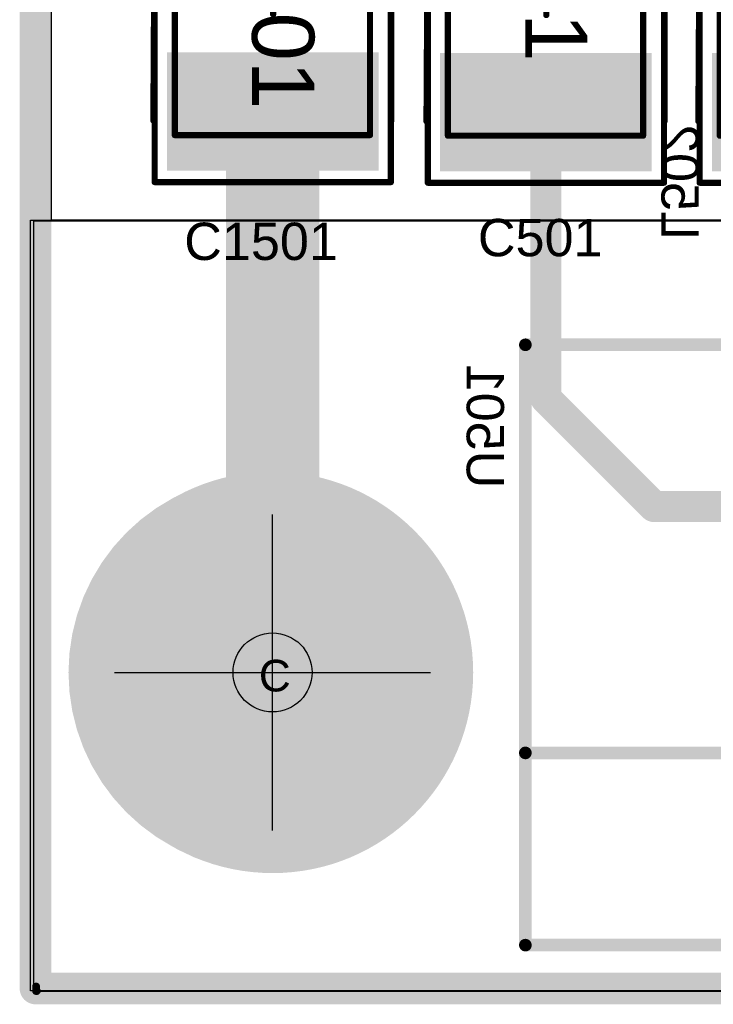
# Model space of a CAD drawing. Header units: inches. Extents: x -6 to 11.2, y -2.2 to 8.3.
# Tile 14 of 256: x -0.01 to 0.429, y -0.01 to 0.613. Entities that reach past the tile are written whole.
import ezdxf

# ---------------------------------------------------------------- set-up
doc = ezdxf.new("R2010")
doc.units = ezdxf.units.IN
doc.header["$MEASUREMENT"] = 0
for name, color, linetype in [('Board Layer Stack Bottom Overlay', 54, 'Continuous'), ('Board Layer Stack Bottom Solder', 6, 'Continuous'), ('Board Outline', 76, 'Continuous'), ('Dimension', 6, 'Continuous'), ('Drill Drawing', 1, 'Continuous'), ('Layer  6- Inner', 156, 'Continuous'), ('Layer 1- Top', 1, 'Continuous'), ('Layer 2- GND', 16, 'Continuous'), ('Layer 3- Inner', 16, 'Continuous'), ('Layer 4- Inner', 76, 'Continuous'), ('Layer 5- Inner', 90, 'Continuous'), ('Layer 7- PWR', 76, 'Continuous'), ('Layer 8- Bottom', 5, 'Continuous'), ('Multi-Layer', 9, 'Continuous'), ('Pad Holes', 156, 'Continuous'), ('Top Courtyard -Top15)-Courtyard -Bot16)', 56, 'Continuous'), ('Top Overlay', 2, 'Continuous'), ('Top Paste', 8, 'Continuous'), ('Top Solder', 216, 'Continuous')]:
    doc.layers.add(name, color=color, linetype=linetype)
doc.styles.add('Arial', font='txt', dxfattribs={"height": 0.2})

# ---------------------------------------------------------------- blocks, each defined once
blk = doc.blocks.new('CAP_1812_NP_114')
at = {"layer": 'Layer 1- Top'}
for points in [[(-0.11627, -0.06471), (-0.11627, 0.06521), (-0.0454, 0.06521), (-0.0454, -0.06471)], [(0.0454, -0.06521), (0.0454, 0.06471), (0.11627, 0.06471), (0.11627, -0.06521)]]:
    blk.add_hatch(color=7, dxfattribs=at).paths.add_polyline_path(points)
at = {"layer": 'Top Paste'}
for points in [[(-0.11627, -0.06471), (-0.11627, 0.06521), (-0.0454, 0.06521), (-0.0454, -0.06471)], [(0.0454, -0.06521), (0.0454, 0.06471), (0.11627, 0.06471), (0.11627, -0.06521)]]:
    blk.add_hatch(color=8, dxfattribs=at).paths.add_polyline_path(points)
at = {"layer": 'Top Solder'}
for points in [[(-0.11824, -0.06668), (-0.11824, 0.06718), (-0.04343, 0.06718), (-0.04343, -0.06668)], [(0.04343, -0.06718), (0.04343, 0.06668), (0.11824, 0.06668), (0.11824, -0.06718)]]:
    blk.add_hatch(color=216, dxfattribs=at).paths.add_polyline_path(points)
at = {"layer": 'Dimension'}
for points in [[(-0.08975, -0.06225, 0.00394, 0.00394, 0), (-0.08975, 0.06125, 0.00394, 0.00394, 0)], [(0.09575, 0.06125, 0.00394, 0.00394, 0), (-0.08975, 0.06125, 0.00394, 0.00394, 0)], [(0.09575, -0.06225, 0.00394, 0.00394, 0), (0.09575, 0.06125, 0.00394, 0.00394, 0)], [(0.09575, -0.06225, 0.00394, 0.00394, 0), (-0.08975, -0.06225, 0.00394, 0.00394, 0)]]:
    blk.add_lwpolyline(points, format="xyseb", dxfattribs=at)
for points in [[(-0.09073, 0.06125, 0.00197, 0.00197, 1), (-0.08876, 0.06125, 0.00197, 0.00197, 1)], [(-0.09073, 0.06125, 0.00197, 0.00197, 1), (-0.08876, 0.06125, 0.00197, 0.00197, 1)], [(0.09477, 0.06125, 0.00197, 0.00197, 1), (0.09674, 0.06125, 0.00197, 0.00197, 1)], [(0.09477, 0.06125, 0.00197, 0.00197, 1), (0.09674, 0.06125, 0.00197, 0.00197, 1)], [(-0.09073, -0.06225, 0.00197, 0.00197, 1), (-0.08876, -0.06225, 0.00197, 0.00197, 1)], [(-0.09073, -0.06225, 0.00197, 0.00197, 1), (-0.08876, -0.06225, 0.00197, 0.00197, 1)], [(0.09477, -0.06225, 0.00197, 0.00197, 1), (0.09674, -0.06225, 0.00197, 0.00197, 1)], [(0.09477, -0.06225, 0.00197, 0.00197, 1), (0.09674, -0.06225, 0.00197, 0.00197, 1)]]:
    blk.add_lwpolyline(points, format="xyseb", close=True, dxfattribs=at)
at = {"layer": 'Top Courtyard -Top15)-Courtyard -Bot16)'}
for points in [[(0.1255, 0.0745, 0.00394, 0.00394, 0), (-0.1255, 0.0745, 0.00394, 0.00394, 0)], [(-0.125, -0.075, 0.00394, 0.00394, 0), (-0.125, 0.0745, 0.00394, 0.00394, 0)], [(0.1255, -0.075, 0.00394, 0.00394, 0), (0.1255, 0.0745, 0.00394, 0.00394, 0)], [(-0.00025, -0.01944, 0.00394, 0.00394, 0), (-0.00025, 0.01993, 0.00394, 0.00394, 0)], [(0.01937, 0, 0.00394, 0.00394, 0), (-0.02, 0, 0.00394, 0.00394, 0)], [(0.125, -0.075, 0.00394, 0.00394, 0), (-0.125, -0.075, 0.00394, 0.00394, 0)]]:
    blk.add_lwpolyline(points, format="xyseb", dxfattribs=at)
for points in [[(-0.12648, 0.0745, 0.00197, 0.00197, 1), (-0.12452, 0.0745, 0.00197, 0.00197, 1)], [(-0.12598, 0.0745, 0.00197, 0.00197, 1), (-0.12402, 0.0745, 0.00197, 0.00197, 1)], [(0.12452, 0.0745, 0.00197, 0.00197, 1), (0.12648, 0.0745, 0.00197, 0.00197, 1)], [(0.12452, 0.0745, 0.00197, 0.00197, 1), (0.12648, 0.0745, 0.00197, 0.00197, 1)], [(-0.00123, 0.01993, 0.00197, 0.00197, 1), (0.00074, 0.01993, 0.00197, 0.00197, 1)], [(-0.02098, 0, 0.00197, 0.00197, 1), (-0.01902, 0, 0.00197, 0.00197, 1)], [(0.01839, 0, 0.00197, 0.00197, 1), (0.02035, 0, 0.00197, 0.00197, 1)], [(-0.00123, -0.01944, 0.00197, 0.00197, 1), (0.00074, -0.01944, 0.00197, 0.00197, 1)], [(-0.12598, -0.075, 0.00197, 0.00197, 1), (-0.12402, -0.075, 0.00197, 0.00197, 1)], [(-0.12598, -0.075, 0.00197, 0.00197, 1), (-0.12402, -0.075, 0.00197, 0.00197, 1)], [(0.12402, -0.075, 0.00197, 0.00197, 1), (0.12598, -0.075, 0.00197, 0.00197, 1)], [(0.12452, -0.075, 0.00197, 0.00197, 1), (0.12648, -0.075, 0.00197, 0.00197, 1)]]:
    blk.add_lwpolyline(points, format="xyseb", close=True, dxfattribs=at)
at = {"layer": 'Top Overlay'}
for points in [[(0.08661, 0.0748, 0.00394, 0.00394, 0), (-0.08268, 0.0748, 0.00394, 0.00394, 0)], [(0.08661, -0.07579, 0.00394, 0.00394, 0), (-0.08169, -0.0748, 0.00394, 0.00394, 0)]]:
    blk.add_lwpolyline(points, format="xyseb", dxfattribs=at)
for points in [[(-0.08366, 0.0748, 0.00197, 0.00197, 1), (-0.08169, 0.0748, 0.00197, 0.00197, 1)], [(0.08563, 0.0748, 0.00197, 0.00197, 1), (0.0876, 0.0748, 0.00197, 0.00197, 1)], [(-0.08268, -0.0748, 0.00197, 0.00197, 1), (-0.08071, -0.0748, 0.00197, 0.00197, 1)], [(0.08563, -0.07579, 0.00197, 0.00197, 1), (0.0876, -0.07579, 0.00197, 0.00197, 1)]]:
    blk.add_lwpolyline(points, format="xyseb", close=True, dxfattribs=at)
at = {"layer": 'Dimension', "style": 'Arial'}
blk.add_text('C1501', height=0.03937, dxfattribs=at).set_placement((-0.08268, -0.01334))
blk = doc.blocks.new('CAP_1812_NP_132')
at = {"layer": 'Layer 1- Top'}
for points in [[(-0.11627, -0.06471), (-0.11627, 0.06521), (-0.0454, 0.06521), (-0.0454, -0.06471)], [(0.0454, -0.06521), (0.0454, 0.06471), (0.11627, 0.06471), (0.11627, -0.06521)]]:
    blk.add_hatch(color=7, dxfattribs=at).paths.add_polyline_path(points)
at = {"layer": 'Top Paste'}
for points in [[(-0.11627, -0.06471), (-0.11627, 0.06521), (-0.0454, 0.06521), (-0.0454, -0.06471)], [(0.0454, -0.06521), (0.0454, 0.06471), (0.11627, 0.06471), (0.11627, -0.06521)]]:
    blk.add_hatch(color=8, dxfattribs=at).paths.add_polyline_path(points)
at = {"layer": 'Top Solder'}
for points in [[(-0.11824, -0.06668), (-0.11824, 0.06718), (-0.04343, 0.06718), (-0.04343, -0.06668)], [(0.04343, -0.06718), (0.04343, 0.06668), (0.11824, 0.06668), (0.11824, -0.06718)]]:
    blk.add_hatch(color=216, dxfattribs=at).paths.add_polyline_path(points)
at = {"layer": 'Dimension'}
for points in [[(-0.08975, -0.06225, 0.00394, 0.00394, 0), (-0.08975, 0.06125, 0.00394, 0.00394, 0)], [(0.09575, 0.06125, 0.00394, 0.00394, 0), (-0.08975, 0.06125, 0.00394, 0.00394, 0)], [(0.09575, -0.06225, 0.00394, 0.00394, 0), (0.09575, 0.06125, 0.00394, 0.00394, 0)], [(0.09575, -0.06225, 0.00394, 0.00394, 0), (-0.08975, -0.06225, 0.00394, 0.00394, 0)]]:
    blk.add_lwpolyline(points, format="xyseb", dxfattribs=at)
for points in [[(-0.09073, 0.06125, 0.00197, 0.00197, 1), (-0.08876, 0.06125, 0.00197, 0.00197, 1)], [(-0.09073, 0.06125, 0.00197, 0.00197, 1), (-0.08876, 0.06125, 0.00197, 0.00197, 1)], [(0.09477, 0.06125, 0.00197, 0.00197, 1), (0.09674, 0.06125, 0.00197, 0.00197, 1)], [(0.09477, 0.06125, 0.00197, 0.00197, 1), (0.09674, 0.06125, 0.00197, 0.00197, 1)], [(-0.09073, -0.06225, 0.00197, 0.00197, 1), (-0.08876, -0.06225, 0.00197, 0.00197, 1)], [(-0.09073, -0.06225, 0.00197, 0.00197, 1), (-0.08876, -0.06225, 0.00197, 0.00197, 1)], [(0.09477, -0.06225, 0.00197, 0.00197, 1), (0.09674, -0.06225, 0.00197, 0.00197, 1)], [(0.09477, -0.06225, 0.00197, 0.00197, 1), (0.09674, -0.06225, 0.00197, 0.00197, 1)]]:
    blk.add_lwpolyline(points, format="xyseb", close=True, dxfattribs=at)
at = {"layer": 'Top Courtyard -Top15)-Courtyard -Bot16)'}
for points in [[(0.1255, 0.0745, 0.00394, 0.00394, 0), (-0.1255, 0.0745, 0.00394, 0.00394, 0)], [(-0.125, -0.075, 0.00394, 0.00394, 0), (-0.125, 0.0745, 0.00394, 0.00394, 0)], [(0.1255, -0.075, 0.00394, 0.00394, 0), (0.1255, 0.0745, 0.00394, 0.00394, 0)], [(-0.00025, -0.01944, 0.00394, 0.00394, 0), (-0.00025, 0.01993, 0.00394, 0.00394, 0)], [(0.01937, 0, 0.00394, 0.00394, 0), (-0.02, 0, 0.00394, 0.00394, 0)], [(0.125, -0.075, 0.00394, 0.00394, 0), (-0.125, -0.075, 0.00394, 0.00394, 0)]]:
    blk.add_lwpolyline(points, format="xyseb", dxfattribs=at)
for points in [[(-0.12648, 0.0745, 0.00197, 0.00197, 1), (-0.12452, 0.0745, 0.00197, 0.00197, 1)], [(-0.12598, 0.0745, 0.00197, 0.00197, 1), (-0.12402, 0.0745, 0.00197, 0.00197, 1)], [(0.12452, 0.0745, 0.00197, 0.00197, 1), (0.12648, 0.0745, 0.00197, 0.00197, 1)], [(0.12452, 0.0745, 0.00197, 0.00197, 1), (0.12648, 0.0745, 0.00197, 0.00197, 1)], [(-0.00123, 0.01993, 0.00197, 0.00197, 1), (0.00074, 0.01993, 0.00197, 0.00197, 1)], [(-0.02098, 0, 0.00197, 0.00197, 1), (-0.01902, 0, 0.00197, 0.00197, 1)], [(0.01839, 0, 0.00197, 0.00197, 1), (0.02035, 0, 0.00197, 0.00197, 1)], [(-0.00123, -0.01944, 0.00197, 0.00197, 1), (0.00074, -0.01944, 0.00197, 0.00197, 1)], [(-0.12598, -0.075, 0.00197, 0.00197, 1), (-0.12402, -0.075, 0.00197, 0.00197, 1)], [(-0.12598, -0.075, 0.00197, 0.00197, 1), (-0.12402, -0.075, 0.00197, 0.00197, 1)], [(0.12402, -0.075, 0.00197, 0.00197, 1), (0.12598, -0.075, 0.00197, 0.00197, 1)], [(0.12452, -0.075, 0.00197, 0.00197, 1), (0.12648, -0.075, 0.00197, 0.00197, 1)]]:
    blk.add_lwpolyline(points, format="xyseb", close=True, dxfattribs=at)
at = {"layer": 'Top Overlay'}
for points in [[(0.08661, 0.0748, 0.00394, 0.00394, 0), (-0.08268, 0.0748, 0.00394, 0.00394, 0)], [(0.08661, -0.07579, 0.00394, 0.00394, 0), (-0.08169, -0.0748, 0.00394, 0.00394, 0)]]:
    blk.add_lwpolyline(points, format="xyseb", dxfattribs=at)
for points in [[(-0.08366, 0.0748, 0.00197, 0.00197, 1), (-0.08169, 0.0748, 0.00197, 0.00197, 1)], [(0.08563, 0.0748, 0.00197, 0.00197, 1), (0.0876, 0.0748, 0.00197, 0.00197, 1)], [(-0.08268, -0.0748, 0.00197, 0.00197, 1), (-0.08071, -0.0748, 0.00197, 0.00197, 1)], [(0.08563, -0.07579, 0.00197, 0.00197, 1), (0.0876, -0.07579, 0.00197, 0.00197, 1)]]:
    blk.add_lwpolyline(points, format="xyseb", close=True, dxfattribs=at)
at = {"layer": 'Dimension', "style": 'Arial'}
blk.add_text('C509', height=0.03937, dxfattribs=at).set_placement((-0.08268, -0.01334))
blk = doc.blocks.new('CAP_1812_NP_140')
at = {"layer": 'Layer 1- Top'}
for points in [[(-0.11627, -0.06471), (-0.11627, 0.06521), (-0.0454, 0.06521), (-0.0454, -0.06471)], [(0.0454, -0.06521), (0.0454, 0.06471), (0.11627, 0.06471), (0.11627, -0.06521)]]:
    blk.add_hatch(color=7, dxfattribs=at).paths.add_polyline_path(points)
at = {"layer": 'Top Paste'}
for points in [[(-0.11627, -0.06471), (-0.11627, 0.06521), (-0.0454, 0.06521), (-0.0454, -0.06471)], [(0.0454, -0.06521), (0.0454, 0.06471), (0.11627, 0.06471), (0.11627, -0.06521)]]:
    blk.add_hatch(color=8, dxfattribs=at).paths.add_polyline_path(points)
at = {"layer": 'Top Solder'}
for points in [[(-0.11824, -0.06668), (-0.11824, 0.06718), (-0.04343, 0.06718), (-0.04343, -0.06668)], [(0.04343, -0.06718), (0.04343, 0.06668), (0.11824, 0.06668), (0.11824, -0.06718)]]:
    blk.add_hatch(color=216, dxfattribs=at).paths.add_polyline_path(points)
at = {"layer": 'Dimension'}
for points in [[(0.09575, 0.06125, 0.00394, 0.00394, 0), (-0.08975, 0.06125, 0.00394, 0.00394, 0)], [(-0.08975, -0.06225, 0.00394, 0.00394, 0), (-0.08975, 0.06125, 0.00394, 0.00394, 0)], [(0.09575, -0.06225, 0.00394, 0.00394, 0), (0.09575, 0.06125, 0.00394, 0.00394, 0)], [(0.09575, -0.06225, 0.00394, 0.00394, 0), (-0.08975, -0.06225, 0.00394, 0.00394, 0)]]:
    blk.add_lwpolyline(points, format="xyseb", dxfattribs=at)
for points in [[(-0.09073, 0.06125, 0.00197, 0.00197, 1), (-0.08876, 0.06125, 0.00197, 0.00197, 1)], [(-0.09073, 0.06125, 0.00197, 0.00197, 1), (-0.08876, 0.06125, 0.00197, 0.00197, 1)], [(0.09477, 0.06125, 0.00197, 0.00197, 1), (0.09674, 0.06125, 0.00197, 0.00197, 1)], [(0.09477, 0.06125, 0.00197, 0.00197, 1), (0.09674, 0.06125, 0.00197, 0.00197, 1)], [(-0.09073, -0.06225, 0.00197, 0.00197, 1), (-0.08876, -0.06225, 0.00197, 0.00197, 1)], [(-0.09073, -0.06225, 0.00197, 0.00197, 1), (-0.08876, -0.06225, 0.00197, 0.00197, 1)], [(0.09477, -0.06225, 0.00197, 0.00197, 1), (0.09674, -0.06225, 0.00197, 0.00197, 1)], [(0.09477, -0.06225, 0.00197, 0.00197, 1), (0.09674, -0.06225, 0.00197, 0.00197, 1)]]:
    blk.add_lwpolyline(points, format="xyseb", close=True, dxfattribs=at)
at = {"layer": 'Top Courtyard -Top15)-Courtyard -Bot16)'}
for points in [[(0.1255, 0.0745, 0.00394, 0.00394, 0), (-0.1255, 0.0745, 0.00394, 0.00394, 0)], [(-0.125, -0.075, 0.00394, 0.00394, 0), (-0.125, 0.0745, 0.00394, 0.00394, 0)], [(0.1255, -0.075, 0.00394, 0.00394, 0), (0.1255, 0.0745, 0.00394, 0.00394, 0)], [(-0.00025, -0.01944, 0.00394, 0.00394, 0), (-0.00025, 0.01993, 0.00394, 0.00394, 0)], [(0.01937, 0, 0.00394, 0.00394, 0), (-0.02, 0, 0.00394, 0.00394, 0)], [(0.125, -0.075, 0.00394, 0.00394, 0), (-0.125, -0.075, 0.00394, 0.00394, 0)]]:
    blk.add_lwpolyline(points, format="xyseb", dxfattribs=at)
for points in [[(-0.12648, 0.0745, 0.00197, 0.00197, 1), (-0.12452, 0.0745, 0.00197, 0.00197, 1)], [(-0.12598, 0.0745, 0.00197, 0.00197, 1), (-0.12402, 0.0745, 0.00197, 0.00197, 1)], [(0.12452, 0.0745, 0.00197, 0.00197, 1), (0.12648, 0.0745, 0.00197, 0.00197, 1)], [(0.12452, 0.0745, 0.00197, 0.00197, 1), (0.12648, 0.0745, 0.00197, 0.00197, 1)], [(-0.00123, 0.01993, 0.00197, 0.00197, 1), (0.00074, 0.01993, 0.00197, 0.00197, 1)], [(-0.02098, 0, 0.00197, 0.00197, 1), (-0.01902, 0, 0.00197, 0.00197, 1)], [(0.01839, 0, 0.00197, 0.00197, 1), (0.02035, 0, 0.00197, 0.00197, 1)], [(-0.00123, -0.01944, 0.00197, 0.00197, 1), (0.00074, -0.01944, 0.00197, 0.00197, 1)], [(-0.12598, -0.075, 0.00197, 0.00197, 1), (-0.12402, -0.075, 0.00197, 0.00197, 1)], [(-0.12598, -0.075, 0.00197, 0.00197, 1), (-0.12402, -0.075, 0.00197, 0.00197, 1)], [(0.12402, -0.075, 0.00197, 0.00197, 1), (0.12598, -0.075, 0.00197, 0.00197, 1)], [(0.12452, -0.075, 0.00197, 0.00197, 1), (0.12648, -0.075, 0.00197, 0.00197, 1)]]:
    blk.add_lwpolyline(points, format="xyseb", close=True, dxfattribs=at)
at = {"layer": 'Top Overlay'}
for points in [[(0.08661, 0.0748, 0.00394, 0.00394, 0), (-0.08268, 0.0748, 0.00394, 0.00394, 0)], [(0.08661, -0.07579, 0.00394, 0.00394, 0), (-0.08169, -0.0748, 0.00394, 0.00394, 0)]]:
    blk.add_lwpolyline(points, format="xyseb", dxfattribs=at)
for points in [[(-0.08366, 0.0748, 0.00197, 0.00197, 1), (-0.08169, 0.0748, 0.00197, 0.00197, 1)], [(0.08563, 0.0748, 0.00197, 0.00197, 1), (0.0876, 0.0748, 0.00197, 0.00197, 1)], [(-0.08268, -0.0748, 0.00197, 0.00197, 1), (-0.08071, -0.0748, 0.00197, 0.00197, 1)], [(0.08563, -0.07579, 0.00197, 0.00197, 1), (0.0876, -0.07579, 0.00197, 0.00197, 1)]]:
    blk.add_lwpolyline(points, format="xyseb", close=True, dxfattribs=at)
at = {"layer": 'Dimension', "style": 'Arial'}
blk.add_text('C501', height=0.03937, dxfattribs=at).set_placement((-0.08268, -0.01334))
blk = doc.blocks.new('AG5300_B_408')
at = {"layer": 'Board Layer Stack Bottom Overlay'}
for points in [[(-0.2, 0.10236, 0.008, 0.008, 0), (0.75886, 0.10236, 0.008, 0.008, 0)], [(-0.2, -0.27756, 0.008, 0.008, 0), (-0.2, 0.10236, 0.008, 0.008, 0)], [(-0.2, -0.15591, 0.008, 0.008, 0), (2.05, -0.15591, 0.008, 0.008, 0)], [(-0.2, -0.27756, 0.008, 0.008, 0), (2.05807, -0.27756, 0.008, 0.008, 0)]]:
    blk.add_lwpolyline(points, format="xyseb", dxfattribs=at)
for points in [[(-0.202, 0.10236, 0.004, 0.004, 1), (-0.198, 0.10236, 0.004, 0.004, 1)], [(-0.202, 0.10236, 0.004, 0.004, 1), (-0.198, 0.10236, 0.004, 0.004, 1)], [(-0.202, -0.15591, 0.004, 0.004, 1), (-0.198, -0.15591, 0.004, 0.004, 1)], [(-0.202, -0.27756, 0.004, 0.004, 1), (-0.198, -0.27756, 0.004, 0.004, 1)], [(-0.202, -0.27756, 0.004, 0.004, 1), (-0.198, -0.27756, 0.004, 0.004, 1)]]:
    blk.add_lwpolyline(points, format="xyseb", close=True, dxfattribs=at)
blk = doc.blocks.new('L13500PAD_594')
at = {"layer": 'Board Layer Stack Bottom Solder'}
h = blk.add_hatch(color=6, dxfattribs=at)
edge = h.paths.add_edge_path()
edge.add_arc((0, 0), 0.12697, 0, 360)
at = {"layer": 'Layer 1- Top'}
h = blk.add_hatch(color=7, dxfattribs=at)
edge = h.paths.add_edge_path()
edge.add_arc((0, 0), 0.125, 0, 360)
at = {"layer": 'Layer 2- GND'}
h = blk.add_hatch(color=7, dxfattribs=at)
edge = h.paths.add_edge_path()
edge.add_arc((0, 0), 0.0725, 0, 360)
at = {"layer": 'Layer 7- PWR'}
h = blk.add_hatch(color=7, dxfattribs=at)
edge = h.paths.add_edge_path()
edge.add_arc((0, 0), 0.0725, 0, 360)
at = {"layer": 'Layer 8- Bottom'}
h = blk.add_hatch(color=7, dxfattribs=at)
edge = h.paths.add_edge_path()
edge.add_arc((0, 0), 0.125, 0, 360)
at = {"layer": 'Multi-Layer'}
h = blk.add_hatch(color=9, dxfattribs=at)
edge = h.paths.add_edge_path()
edge.add_arc((0, 0), 0.125, 0, 360)
at = {"layer": 'Pad Holes'}
h = blk.add_hatch(color=7, dxfattribs=at)
edge = h.paths.add_edge_path()
edge.add_arc((0, 0), 0.0625, 0, 360)
at = {"layer": 'Top Solder'}
h = blk.add_hatch(color=216, dxfattribs=at)
edge = h.paths.add_edge_path()
edge.add_arc((0, 0), 0.12697, 0, 360)
at = {"layer": 'Dimension'}
for points in [[(0, -0.1), (0, 0.1)], [(-0.1, 0), (0.1, 0)]]:
    blk.add_lwpolyline(points, dxfattribs=at)
for points in [[(0, 0.1, 1), (0, 0.1, 1)], [(0, 0.025, 1), (0, 0.025, 1)], [(0, 0.025, 1), (0, 0.025, 1)], [(-0.1, 0, 1), (-0.1, 0, 1)], [(0.1, 0, 1), (0.1, 0, 1)], [(0, -0.025, 1), (0, -0.025, 1)], [(0, -0.025, 1), (0, -0.025, 1)], [(0, -0.1, 1), (0, -0.1, 1)]]:
    blk.add_lwpolyline(points, format="xyb", close=True, dxfattribs=at)
for points in [[(0, -0.025, -1), (0, 0.025)], [(0, 0.025, -1), (0, -0.025)]]:
    blk.add_lwpolyline(points, format="xyb", dxfattribs=at)

msp = doc.modelspace()

# ---------------------------------------------------------------- linework, layer by layer
at = {"layer": 'Board Outline'}
for points in [[(-0.00001, -0.00001, 0.015, 0.015, 0), (-0.00001, 2.74999, 0.015, 0.015, 0)], [(-0.00001, -0.00001, 0.015, 0.015, 0), (5.39999, -0.00001, 0.015, 0.015, 0)]]:
    msp.add_lwpolyline(points, format="xyseb", dxfattribs=at)
msp.add_lwpolyline([(-0.00376, -0.00001, 0.0075, 0.0075, 1), (0.00374, -0.00001, 0.0075, 0.0075, 1)], format="xyseb", close=True, dxfattribs=at)
msp.add_lwpolyline([(-0.00376, -0.00001, 0.0075, 0.0075, 1), (0.00374, -0.00001, 0.0075, 0.0075, 1)], format="xyseb", close=True, dxfattribs=at)
at = {"layer": 'Layer  6- Inner'}
for points in [[(0.00039, -0.00118, 0.005, 0.005, 0), (0.00039, 0.68189, 0.005, 0.005, 0)], [(0.00039, -0.00118, 0.005, 0.005, 0), (1.14134, -0.00118, 0.005, 0.005, 0)]]:
    msp.add_lwpolyline(points, format="xyseb", dxfattribs=at)
msp.add_lwpolyline([(-0.00086, -0.00118, 0.0025, 0.0025, 1), (0.00164, -0.00118, 0.0025, 0.0025, 1)], format="xyseb", close=True, dxfattribs=at)
msp.add_lwpolyline([(-0.00086, -0.00118, 0.0025, 0.0025, 1), (0.00164, -0.00118, 0.0025, 0.0025, 1)], format="xyseb", close=True, dxfattribs=at)
at = {"layer": 'Layer 1- Top'}
for points in [[(0.00039, -0.00118, 0.005, 0.005, 0), (0.00039, 0.68189, 0.005, 0.005, 0)], [(0.15015, 0.24267, 0.05906, 0.05906, 0), (0.15015, 0.55499, 0.05906, 0.05906, 0)], [(0.32298, 0.37347, 0.01969, 0.01969, 0), (0.32298, 0.5546, 0.01969, 0.01969, 0)], [(0.32298, 0.37347, 0.01969, 0.01969, 0), (0.39146, 0.305, 0.01969, 0.01969, 0)], [(0.39146, 0.305, 0.01969, 0.01969, 0), (0.51, 0.305, 0.01969, 0.01969, 0)], [(0.13189, 0.22441, 0.05906, 0.05906, 0), (0.15015, 0.24267, 0.05906, 0.05906, 0)], [(0.00039, -0.00118, 0.005, 0.005, 0), (1.14134, -0.00118, 0.005, 0.005, 0)]]:
    msp.add_lwpolyline(points, format="xyseb", dxfattribs=at)
for points in [[(0.13538, 0.55499, 0.02953, 0.02953, 1), (0.16491, 0.55499, 0.02953, 0.02953, 1)], [(0.31806, 0.5546, 0.00984, 0.00984, 1), (0.3279, 0.5546, 0.00984, 0.00984, 1)], [(0.31806, 0.37347, 0.00984, 0.00984, 1), (0.3279, 0.37347, 0.00984, 0.00984, 1)], [(0.31806, 0.37347, 0.00984, 0.00984, 1), (0.3279, 0.37347, 0.00984, 0.00984, 1)], [(0.38654, 0.305, 0.00984, 0.00984, 1), (0.39638, 0.305, 0.00984, 0.00984, 1)], [(0.38654, 0.305, 0.00984, 0.00984, 1), (0.39638, 0.305, 0.00984, 0.00984, 1)], [(0.13538, 0.24267, 0.02953, 0.02953, 1), (0.16491, 0.24267, 0.02953, 0.02953, 1)], [(0.13538, 0.24267, 0.02953, 0.02953, 1), (0.16491, 0.24267, 0.02953, 0.02953, 1)], [(0.11713, 0.22441, 0.02953, 0.02953, 1), (0.14665, 0.22441, 0.02953, 0.02953, 1)], [(-0.00086, -0.00118, 0.0025, 0.0025, 1), (0.00164, -0.00118, 0.0025, 0.0025, 1)], [(-0.00086, -0.00118, 0.0025, 0.0025, 1), (0.00164, -0.00118, 0.0025, 0.0025, 1)]]:
    msp.add_lwpolyline(points, format="xyseb", close=True, dxfattribs=at)
at = {"layer": 'Layer 2- GND'}
for p, q in [((0.01008, 0.48622), (0.01008, 1.81909)), ((-0.00315, -0.00157), (-0.00315, 0.48622)), ((-0.00315, 0.48622), (0.79882, 0.48622)), ((0.79882, 0.48622), (0.01008, 0.48622)), ((1.14213, -0.00157), (-0.00315, -0.00157))]:
    msp.add_line(p, q, dxfattribs=at)
for points in [[(-0.00001, -0.00001, 0.02, 0.02, 0), (-0.00001, 2.74999, 0.02, 0.02, 0)], [(-0.00001, -0.00001, 0.02, 0.02, 0), (5.39999, -0.00001, 0.02, 0.02, 0)]]:
    msp.add_lwpolyline(points, format="xyseb", dxfattribs=at)
for points in [[(0.2122, 0.2, 0.11811, 0.11811, 1), (0.07992, 0.2, 0.11811, 0.11811, 1)], [(0.05039, 0.2, 0.05906, 0.05906, 1), (0.10945, 0.2, 0.05906, 0.05906, 1)], [(0.18268, 0.2, 0.05906, 0.05906, 1), (0.24173, 0.2, 0.05906, 0.05906, 1)], [(-0.00501, -0.00001, 0.01, 0.01, 1), (0.00499, -0.00001, 0.01, 0.01, 1)], [(-0.00501, -0.00001, 0.01, 0.01, 1), (0.00499, -0.00001, 0.01, 0.01, 1)]]:
    msp.add_lwpolyline(points, format="xyseb", close=True, dxfattribs=at)
at = {"layer": 'Layer 3- Inner'}
for points in [[(0.00079, -0.00157, 0.005, 0.005, 0), (0.00079, 0.6815, 0.005, 0.005, 0)], [(0.00079, -0.00157, 0.005, 0.005, 0), (1.14173, -0.00157, 0.005, 0.005, 0)]]:
    msp.add_lwpolyline(points, format="xyseb", dxfattribs=at)
msp.add_lwpolyline([(-0.00046, -0.00157, 0.0025, 0.0025, 1), (0.00204, -0.00157, 0.0025, 0.0025, 1)], format="xyseb", close=True, dxfattribs=at)
msp.add_lwpolyline([(-0.00046, -0.00157, 0.0025, 0.0025, 1), (0.00204, -0.00157, 0.0025, 0.0025, 1)], format="xyseb", close=True, dxfattribs=at)
at = {"layer": 'Layer 4- Inner'}
for points in [[(0.00039, -0.00157, 0.005, 0.005, 0), (0.00039, 0.6815, 0.005, 0.005, 0)], [(0.00039, -0.00157, 0.005, 0.005, 0), (1.14134, -0.00157, 0.005, 0.005, 0)]]:
    msp.add_lwpolyline(points, format="xyseb", dxfattribs=at)
msp.add_lwpolyline([(-0.00086, -0.00157, 0.0025, 0.0025, 1), (0.00164, -0.00157, 0.0025, 0.0025, 1)], format="xyseb", close=True, dxfattribs=at)
msp.add_lwpolyline([(-0.00086, -0.00157, 0.0025, 0.0025, 1), (0.00164, -0.00157, 0.0025, 0.0025, 1)], format="xyseb", close=True, dxfattribs=at)
at = {"layer": 'Layer 5- Inner'}
for points in [[(0.00039, -0.00039, 0.005, 0.005, 0), (0.00039, 0.68268, 0.005, 0.005, 0)], [(0.00039, -0.00039, 0.005, 0.005, 0), (1.14134, -0.00039, 0.005, 0.005, 0)]]:
    msp.add_lwpolyline(points, format="xyseb", dxfattribs=at)
msp.add_lwpolyline([(-0.00086, -0.00039, 0.0025, 0.0025, 1), (0.00164, -0.00039, 0.0025, 0.0025, 1)], format="xyseb", close=True, dxfattribs=at)
msp.add_lwpolyline([(-0.00086, -0.00039, 0.0025, 0.0025, 1), (0.00164, -0.00039, 0.0025, 0.0025, 1)], format="xyseb", close=True, dxfattribs=at)
at = {"layer": 'Layer 7- PWR'}
for p, q in [((0.01008, 0.48583), (0.01008, 1.82008)), ((-0.00098, -0.00197), (-0.00098, 0.48583)), ((-0.00098, 0.48583), (0.80098, 0.48583)), ((0.80098, 0.48583), (0.01008, 0.48583)), ((1.14429, -0.00197), (-0.00098, -0.00197))]:
    msp.add_line(p, q, dxfattribs=at)
for points in [[(-0.00001, -0.00001, 0.02, 0.02, 0), (-0.00001, 2.74999, 0.02, 0.02, 0)], [(-0.00001, -0.00001, 0.02, 0.02, 0), (5.39999, -0.00001, 0.02, 0.02, 0)]]:
    msp.add_lwpolyline(points, format="xyseb", dxfattribs=at)
for points in [[(0.21496, 0.19843, 0.11811, 0.11811, 1), (0.08268, 0.19843, 0.11811, 0.11811, 1)], [(0.05315, 0.19843, 0.05906, 0.05906, 1), (0.1122, 0.19843, 0.05906, 0.05906, 1)], [(0.18543, 0.19843, 0.05906, 0.05906, 1), (0.24449, 0.19843, 0.05906, 0.05906, 1)], [(-0.00501, -0.00001, 0.01, 0.01, 1), (0.00499, -0.00001, 0.01, 0.01, 1)], [(-0.00501, -0.00001, 0.01, 0.01, 1), (0.00499, -0.00001, 0.01, 0.01, 1)]]:
    msp.add_lwpolyline(points, format="xyseb", close=True, dxfattribs=at)
at = {"layer": 'Layer 8- Bottom'}
for points in [[(0.00039, 0.00118, 0.005, 0.005, 0), (0.00039, 1.39724, 0.005, 0.005, 0)], [(0.00039, 0.00118, 0.005, 0.005, 0), (1.60591, 0.00118, 0.005, 0.005, 0)]]:
    msp.add_lwpolyline(points, format="xyseb", dxfattribs=at)
msp.add_lwpolyline([(-0.00086, 0.00118, 0.0025, 0.0025, 1), (0.00164, 0.00118, 0.0025, 0.0025, 1)], format="xyseb", close=True, dxfattribs=at)
msp.add_lwpolyline([(-0.00086, 0.00118, 0.0025, 0.0025, 1), (0.00164, 0.00118, 0.0025, 0.0025, 1)], format="xyseb", close=True, dxfattribs=at)

# ---------------------------------------------------------------- block references
at = {"rotation": 270}
for name, p in [('CAP_1812_NP_114', (0.15039, 0.63583)), ('CAP_1812_NP_140', (0.32323, 0.63543)), ('CAP_1812_NP_132', (0.49528, 0.63543))]:
    msp.add_blockref(name, p, dxfattribs=at)
for name, p in [('AG5300_B_408', (0.51, 0.305)), ('L13500PAD_594', (0.15, 0.2))]:
    msp.add_blockref(name, p)

# ---------------------------------------------------------------- texts
at = {"layer": 'Board Layer Stack Bottom Overlay', "style": 'Arial', "text_generation_flag": 2}
for s, p in [('L502', (0.39607, 0.47364)), ('U501', (0.27284, 0.31655))]:
    msp.add_text(s, height=0.023622, rotation=270, dxfattribs=at).set_placement(p)
at = {"layer": 'Drill Drawing', "style": 'Arial'}
msp.add_text('C', height=0.02, dxfattribs=at).set_placement((0.14134, 0.188))
at = {"layer": 'Top Overlay', "style": 'Arial'}
for s, p in [('C501', (0.27993, 0.46339)), ('C1501', (0.09411, 0.46103))]:
    msp.add_text(s, height=0.023622, dxfattribs=at).set_placement(p)

doc.saveas('drawing.dxf')
